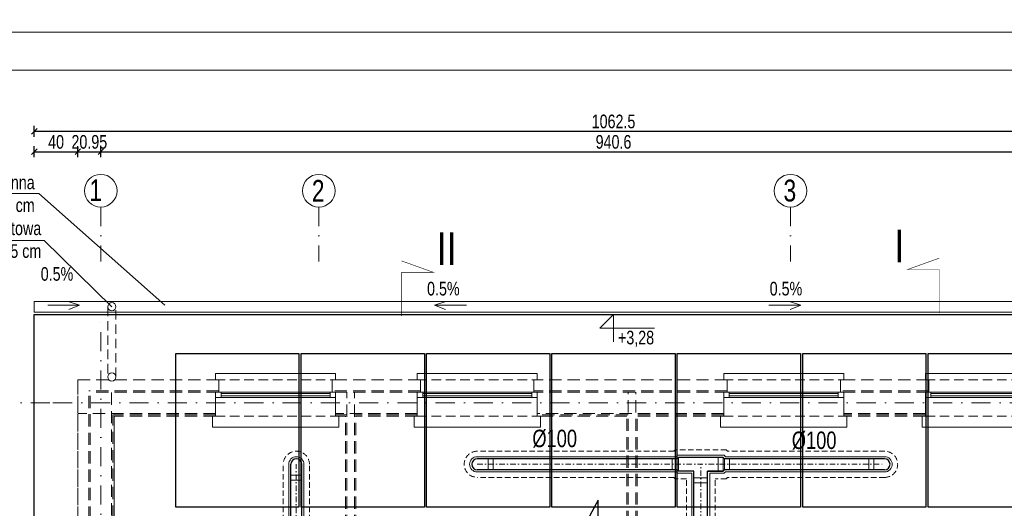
# Model space of a CAD drawing. Header units: inches. Extents: x 53031 to 98566, y -51777 to -15616.
# Tile 8 of 45: x 53529 to 54432, y -18224 to -17776. Entities that reach past the tile are written whole.
import ezdxf

# ---------------------------------------------------------------- set-up
doc = ezdxf.new("R2010")
doc.units = ezdxf.units.IN
doc.header["$MEASUREMENT"] = 0
for name, pattern in [('DASHDOT', [1, 0.5, -0.25, 0, -0.25]), ('DASHED', [0.75, 0.5, -0.25]), ('HIDDEN', [0.375, 0.25, -0.125])]:
    doc.linetypes.add(name, pattern=pattern)
doc.layers.get('0').update_dxf_attribs({"lineweight": 0})
doc.layers.get('Defpoints').update_dxf_attribs({"lineweight": 0})
for name, color, linetype, lineweight in [('--proj.wentylacja', 202, 'Continuous', 0), ('A--tabelka rysunku', 7, 'Continuous', 0), ('p-- linia przekroju I-AB', 116, 'Continuous', 40), ('p--dach', 2, 'Continuous', 30), ('p--dach-rura spustowa', 2, 'Continuous', 0), ('p--dach-rynna', 42, 'Continuous', 0), ('p--dach-ściana przer.', 251, 'Continuous', 0), ('p--fotowoltaika', 2, 'Continuous', 30), ('p--koty wysok.', 141, 'Continuous', 0), ('p--opisy dodatkowe', 62, 'Continuous', 0), ('p--osie konstr', 11, 'DASHDOT', 15), ('p--osie konstr.-NR', 1, 'DASHDOT', 15), ('p--wymiary-1-50', 5, 'Continuous', 0)]:
    doc.layers.add(name, color=color, linetype=linetype, lineweight=lineweight)
doc.styles.add('1-50', font='arial.ttf', dxfattribs={"width": 0.75, "height": 12.5})
doc.styles.get("Standard").update_dxf_attribs({"font": 'arial.ttf', "width": 0.75})
doc.dimstyles.new('1-50', dxfattribs={"dimtxt": 12.5, "dimasz": 5, "dimexe": 5, "dimexo": 5, "dimgap": 0.09, "dimtad": 0, "dimdsep": 46, "dimtxsty": '1-50', "dimblk": 'OBLIQUE', "dimcen": 0.09, "dimadec": 0, "dimazin": 0, "dimtfac": 1, "dimtdec": 4, "dimtix": 1, "dimtmove": 2, "dimatfit": 3, "dimldrblk": 'OBLIQUE', "dimfxl": 5, "dimfxlon": 1, "dimtvp": 0.7, "dimtolj": 1, "dimtzin": 0, "dimarcsym": 0})

# ---------------------------------------------------------------- blocks, each defined once
blk = doc.blocks.new('strzałka')
for q in [(-19.45, 4.13), (0, 0), (-18.87, -3.25)]:
    blk.add_line((-29.28, 0), q)
blk = doc.blocks.new('okno-110-33.15')
at = {"linetype": 'Continuous', "ltscale": 35}
for p, q in [((0, 39.15), (110, 39.15)), ((-3, -10), (113, -10))]:
    blk.add_line(p, q, dxfattribs=at)
for p, q in [((0, 39.15), (0, 33.15)), ((110, 33.15), (110, 39.15)), ((3, 33.15), (3, 21.95)), ((107, 21.95), (107, 33.15)), ((5, 21.95), (0, 21.95)), ((0, 21.95), (0, 16.95)), ((0, 21.95), (0, 0)), ((105, 21.95), (5, 21.95)), ((5, 16.95), (5, 21.95)), ((5, 20.61), (105, 20.61)), ((5, 18.45), (105, 18.45)), ((110, 21.95), (105, 21.95)), ((105, 21.95), (105, 16.95)), ((110, 0), (110, 21.95)), ((110, 16.95), (110, 21.95)), ((0, 16.95), (5, 16.95)), ((5, 16.95), (105, 16.95)), ((105, 16.95), (110, 16.95)), ((-3, 0), (-3, -10)), ((0, 0), (-3, 0)), ((110, 0), (113, 0)), ((113, 0), (113, -10))]:
    blk.add_line(p, q)
at = {"linetype": 'HIDDEN', "ltscale": 35}
for p, q in [((0, 33.15), (110, 33.15)), ((0, 0), (110, 0))]:
    blk.add_line(p, q, dxfattribs=at)
blk = doc.blocks.new('kota wykoń')
for p, q in [((0, 25), (0, 0)), ((0, 0), (-12.5, 12.5)), ((-12.5, 12.5), (37.5, 12.5))]:
    blk.add_line(p, q)
at = {"lineweight": 0}
blk.add_line((-2.5, 0), (2.5, 0), dxfattribs=at)
blk = doc.blocks.new('_OBLIQUE')
at = {"color": 0, "linetype": 'ByBlock', "lineweight": -2}
for p, q in [((-0.5, -0.5), (0.5, 0.5)), ((0, 0), (0, 0))]:
    blk.add_line(p, q, dxfattribs=at)
blk = doc.blocks.new('*D1196')
at = {"layer": 'Defpoints', "color": 0}
for p in [(54543.63, -17897.02), (53603.03, -17920.39), (54543.63, -17920.39)]:
    blk.add_point(p, dxfattribs=at)
at = {"layer": 'p--wymiary-1-50', "color": 0, "lineweight": -2}
for p, q in [((53603.03, -17902.02), (53603.03, -17892.02)), ((53603.03, -17897.02), (54543.63, -17897.02)), ((54543.63, -17902.02), (54543.63, -17892.02))]:
    blk.add_line(p, q, dxfattribs=at)
at = {"layer": 'p--wymiary-1-50', "color": 0, "lineweight": -2, "xscale": 5, "yscale": 5, "zscale": 5, "rotation": 180}
blk.add_blockref('_OBLIQUE', (53603.03, -17897.02), dxfattribs=at)
at = {"layer": 'p--wymiary-1-50', "color": 0, "lineweight": -2, "xscale": 5, "yscale": 5, "zscale": 5}
blk.add_blockref('_OBLIQUE', (54543.63, -17897.02), dxfattribs=at)
at = {"layer": 'p--wymiary-1-50', "color": 0, "insert": (54073.33, -17888.09), "char_height": 12.5, "attachment_point": 5, "style": '1-50'}
blk.add_mtext('\\A1;940.6', dxfattribs=at)
blk = doc.blocks.new('*D1197')
at = {"layer": 'Defpoints', "color": 0}
for p in [(53603.03, -17897.02), (53582.08, -17908.27), (53603.03, -17908.27)]:
    blk.add_point(p, dxfattribs=at)
at = {"layer": 'p--wymiary-1-50', "color": 0, "lineweight": -2}
for p, q in [((53582.08, -17902.02), (53582.08, -17892.02)), ((53582.08, -17897.02), (53603.03, -17897.02)), ((53603.03, -17902.02), (53603.03, -17892.02))]:
    blk.add_line(p, q, dxfattribs=at)
at = {"layer": 'p--wymiary-1-50', "color": 0, "lineweight": -2, "xscale": 5, "yscale": 5, "zscale": 5}
blk.add_blockref('_OBLIQUE', (53582.08, -17897.02), dxfattribs=at)
at = {"layer": 'p--wymiary-1-50', "color": 0, "lineweight": -2, "xscale": 5, "yscale": 5, "zscale": 5, "rotation": 180}
blk.add_blockref('_OBLIQUE', (53603.03, -17897.02), dxfattribs=at)
at = {"layer": 'p--wymiary-1-50', "color": 0, "insert": (53592.56, -17888.09), "char_height": 12.5, "attachment_point": 5, "style": '1-50'}
blk.add_mtext('\\A1;20.95', dxfattribs=at)
blk = doc.blocks.new('*D1199')
at = {"layer": 'Defpoints', "color": 0}
for p in [(53582.08, -17897.02), (53542.08, -17924.51), (53582.08, -17924.51)]:
    blk.add_point(p, dxfattribs=at)
at = {"layer": 'p--wymiary-1-50', "color": 0, "lineweight": -2}
for p, q in [((53542.08, -17902.02), (53542.08, -17892.02)), ((53542.08, -17897.02), (53582.08, -17897.02)), ((53582.08, -17902.02), (53582.08, -17892.02))]:
    blk.add_line(p, q, dxfattribs=at)
at = {"layer": 'p--wymiary-1-50', "color": 0, "lineweight": -2, "xscale": 5, "yscale": 5, "zscale": 5, "rotation": 180}
blk.add_blockref('_OBLIQUE', (53542.08, -17897.02), dxfattribs=at)
at = {"layer": 'p--wymiary-1-50', "color": 0, "lineweight": -2, "xscale": 5, "yscale": 5, "zscale": 5}
blk.add_blockref('_OBLIQUE', (53582.08, -17897.02), dxfattribs=at)
at = {"layer": 'p--wymiary-1-50', "color": 0, "insert": (53562.08, -17888.09), "char_height": 12.5, "attachment_point": 5, "style": '1-50'}
blk.add_mtext('\\A1;40', dxfattribs=at)
blk = doc.blocks.new('*D1201')
at = {"layer": 'Defpoints', "color": 0}
for p in [(54604.58, -17878.31), (53542.08, -17892.02), (54604.58, -17892.02)]:
    blk.add_point(p, dxfattribs=at)
at = {"layer": 'p--wymiary-1-50', "color": 0, "lineweight": -2}
for p, q in [((53542.08, -17883.31), (53542.08, -17873.31)), ((53542.08, -17878.31), (54604.58, -17878.31)), ((54604.58, -17883.31), (54604.58, -17873.31))]:
    blk.add_line(p, q, dxfattribs=at)
at = {"layer": 'p--wymiary-1-50', "color": 0, "lineweight": -2, "xscale": 5, "yscale": 5, "zscale": 5, "rotation": 180}
blk.add_blockref('_OBLIQUE', (53542.08, -17878.31), dxfattribs=at)
at = {"layer": 'p--wymiary-1-50', "color": 0, "lineweight": -2, "xscale": 5, "yscale": 5, "zscale": 5}
blk.add_blockref('_OBLIQUE', (54604.58, -17878.31), dxfattribs=at)
at = {"layer": 'p--wymiary-1-50', "color": 0, "insert": (54073.33, -17869.37), "char_height": 12.5, "attachment_point": 5, "style": '1-50'}
blk.add_mtext('\\A1;1062.5', dxfattribs=at)
blk = doc.blocks.new('*D1211')
at = {"layer": 'Defpoints', "color": 0}
for p in [(53448.61, -18046.19), (53542.08, -18046.19), (53582.08, -18106.19)]:
    blk.add_point(p, dxfattribs=at)
at = {"layer": 'p--wymiary-1-50', "color": 0, "lineweight": -2}
for p, q in [((53453.61, -18046.19), (53443.61, -18046.19)), ((53448.61, -18106.19), (53448.61, -18046.19)), ((53453.61, -18106.19), (53443.61, -18106.19))]:
    blk.add_line(p, q, dxfattribs=at)
at = {"layer": 'p--wymiary-1-50', "color": 0, "lineweight": -2, "xscale": 5, "yscale": 5, "zscale": 5}
for p, rotation in [((53448.61, -18046.19), 90), ((53448.61, -18106.19), 270)]:
    blk.add_blockref('_OBLIQUE', p, dxfattribs=dict(at, rotation=rotation))
at = {"layer": 'p--wymiary-1-50', "color": 0, "insert": (53439.68, -18076.19), "char_height": 12.5, "attachment_point": 5, "rotation": 90, "style": '1-50'}
blk.add_mtext('\\A1;60', dxfattribs=at)
blk = doc.blocks.new('went-wer2-poddasze')
at = {"ltscale": 35}
for p, q in [((0, 270.55), (0, 514.2)), ((0, 187), (0, 514.2)), ((0, 269.3), (0, 269.35)), ((0, 269.3), (0, 269.35))]:
    blk.add_line(p, q, dxfattribs=at)
at = {"linetype": 'DASHED', "ltscale": 10}
for p, q in [((513.48, 482.03), (333.15, 482.03)), ((513.48, 482.03), (514.73, 483.28)), ((561.53, 483.28), (514.73, 483.28)), ((562.78, 482.03), (561.53, 483.28)), ((706.7, 482.03), (562.78, 482.03)), ((155.18, 186.1), (155.18, 470.03)), ((179.18, 186.1), (179.18, 470.03)), ((513.48, 458.03), (333.15, 458.03)), ((514.73, 456.78), (513.48, 458.03)), ((524.88, 456.78), (514.73, 456.78)), ((524.88, 97.94), (524.88, 456.78)), ((551.38, 97.94), (551.38, 456.78)), ((561.53, 456.78), (551.38, 456.78)), ((561.53, 456.78), (562.78, 458.03)), ((706.7, 458.03), (562.78, 458.03)), ((-28.15, 299.51), (-2.08, 299.51)), ((-0.33, 297.76), (-2.08, 299.51)), ((-0.33, 297.76), (1.27, 297.76)), ((-0.33, 271.26), (-2.08, 269.51)), ((-0.33, 271.26), (0.52, 271.26)), ((0.52, 271.26), (0.52, 51.87)), ((-28.15, 269.51), (-2.08, 269.51)), ((27.02, 270.55), (27.02, 51.87)), ((97.22, 214.52), (97.22, 186.1)), ((119.22, 214.52), (119.22, 186.1)), ((85.03, 186.1), (97.22, 186.1)), ((119.22, 186.1), (155.18, 186.1)), ((179.18, 186.1), (189.33, 186.1)), ((179.18, 186.1), (189.33, 186.1)), ((190.58, 184.85), (189.33, 186.1)), ((190.58, 184.85), (444.91, 184.85)), ((460.46, 178.41), (515.79, 123.08)), ((32.14, 55.3), (62.57, 168.87)), ((57.33, 47.17), (87.59, 159.6)), ((190.58, 159.6), (87.59, 159.6)), ((191.83, 160.85), (190.58, 159.6)), ((191.83, 160.85), (444.08, 160.85)), ((444.08, 160.85), (498.82, 106.11)), ((92.22, 97.94), (524.88, 97.94)), ((551.38, 97.94), (562.8, 97.94)), ((564.05, 96.69), (562.8, 97.94)), ((713.08, 96.69), (564.05, 96.69)), ((729.66, 90.25), (782.58, 38.62)), ((61.04, 55.3), (67.69, 80.13)), ((562.78, 72.69), (561.53, 71.44)), ((713.08, 72.69), (562.78, 72.69)), ((713.41, 72.57), (765.82, 21.44)), ((86.64, 48.44), (92.8, 71.44)), ((92.8, 71.44), (561.53, 71.44))]:
    blk.add_line(p, q, dxfattribs=at)
at = {"lineweight": 5, "ltscale": 10}
for p, q in [((160.18, 181.1), (160.18, 470.03)), ((174.18, 181.1), (174.18, 470.03)), ((515.55, 477.03), (333.15, 477.03)), ((515.55, 477.03), (516.8, 478.28)), ((559.45, 478.28), (516.8, 478.28)), ((560.7, 477.03), (559.45, 478.28)), ((706.7, 477.03), (560.7, 477.03)), ((515.55, 463.03), (333.15, 463.03)), ((516.8, 461.78), (515.55, 463.03)), ((529.88, 461.78), (516.8, 461.78)), ((529.88, 92.94), (529.88, 461.78)), ((546.38, 92.94), (546.38, 461.78)), ((559.45, 461.78), (546.38, 461.78)), ((559.45, 461.78), (560.7, 463.03)), ((706.7, 463.03), (560.7, 463.03)), ((-33.15, 294.51), (-4.15, 294.51)), ((-2.4, 292.76), (-4.15, 294.51)), ((-2.4, 292.76), (1.27, 292.76)), ((-33.15, 274.51), (-4.15, 274.51)), ((-2.4, 276.26), (-4.15, 274.51)), ((-2.4, 276.26), (1.27, 276.26)), ((22.02, 272.01), (22.02, 51.87)), ((5.52, 270.55), (5.52, 51.87)), ((102.22, 214.52), (102.22, 181.1)), ((114.22, 214.52), (114.22, 181.1)), ((85.03, 181.1), (102.22, 181.1)), ((114.22, 181.1), (160.18, 181.1)), ((174.18, 181.1), (187.26, 181.1)), ((188.51, 179.85), (187.26, 181.1)), ((188.51, 179.85), (444.91, 179.85)), ((456.93, 174.87), (512.25, 119.55)), ((36.97, 54.01), (67.4, 167.58)), ((52.91, 49.74), (83.34, 163.31)), ((85.03, 164.6), (187.26, 164.6)), ((188.51, 165.85), (187.26, 164.6)), ((188.51, 165.85), (444.91, 165.85)), ((447.03, 164.97), (502.35, 109.65)), ((92.22, 92.94), (529.88, 92.94)), ((546.38, 92.94), (559.45, 92.94)), ((560.7, 91.69), (559.45, 92.94)), ((713.08, 91.69), (560.7, 91.69)), ((726.17, 86.67), (779.09, 35.04)), ((65.87, 54.01), (72.17, 77.54)), ((81.81, 49.74), (88.12, 73.29)), ((92.22, 76.44), (559.45, 76.44)), ((560.7, 77.69), (559.45, 76.44)), ((713.08, 77.69), (560.7, 77.69)), ((716.85, 76.2), (769.31, 25.02))]:
    blk.add_line(p, q, dxfattribs=at)
at = {"lineweight": 30}
for p, q in [((162.18, 179.1), (162.18, 470.03)), ((172.18, 179.1), (172.18, 470.03)), ((-33.15, 293.92), (-33.15, 275.1)), ((-33.15, 292.51), (-4.98, 292.51)), ((-31.15, 292.51), (-31.15, 276.51)), ((-3.23, 290.76), (-4.98, 292.51)), ((-3.23, 290.76), (1.27, 290.76)), ((-33.15, 276.51), (-4.98, 276.51)), ((-3.23, 278.26), (-4.98, 276.51)), ((-3.23, 278.26), (1.27, 278.26)), ((7.52, 272.01), (7.52, 51.87)), ((20.02, 272.01), (20.02, 51.87)), ((104.22, 214.52), (104.22, 179.1)), ((112.22, 214.52), (112.22, 179.1)), ((85.03, 179.1), (104.22, 179.1)), ((112.22, 179.1), (162.18, 179.1)), ((172.18, 179.1), (187.68, 179.1)), ((187.68, 179.1), (188.93, 177.85)), ((188.93, 177.85), (444.91, 177.85)), ((455.51, 173.46), (510.84, 118.13)), ((38.9, 53.49), (69.33, 167.06)), ((50.97, 50.25), (81.4, 163.82)), ((85.03, 166.6), (187.68, 166.6)), ((188.93, 167.85), (187.68, 166.6)), ((188.93, 167.85), (444.91, 167.85)), ((448.44, 166.39), (503.77, 111.06))]:
    blk.add_line(p, q, dxfattribs=at)
at = {"linetype": 'DASHDOT', "lineweight": 15, "ltscale": 10}
for p, q in [((167.18, 172.85), (167.18, 470.03)), ((333.15, 470.03), (706.7, 470.03)), ((538.13, 75.56), (538.13, 470.03)), ((-33.15, 284.51), (1.27, 284.51)), ((13.77, 272.01), (13.77, 47.13)), ((108.22, 214.52), (108.22, 172.85)), ((85.03, 172.85), (444.91, 172.85)), ((43.32, 45.83), (75.37, 165.44)), ((451.98, 169.92), (501.31, 120.59)), ((92.22, 84.69), (712.74, 84.69)), ((721.28, 81.66), (774.2, 30.03)), ((71.7, 43.9), (80.14, 75.4)), ((81.71, 49.76), (65.96, 53.98))]:
    blk.add_line(p, q, dxfattribs=at)
at = {"linetype": 'Continuous', "lineweight": 30, "ltscale": 10}
for p, q in [((516.38, 475.03), (333.15, 475.03)), ((516.38, 475.03), (517.63, 476.28)), ((558.63, 476.28), (517.63, 476.28)), ((559.88, 475.03), (558.63, 476.28)), ((706.7, 475.03), (559.88, 475.03)), ((516.38, 465.03), (333.15, 465.03)), ((517.63, 463.78), (516.38, 465.03)), ((531.88, 463.78), (517.63, 463.78)), ((531.88, 90.94), (531.88, 463.78)), ((544.38, 90.94), (544.38, 463.78)), ((544.38, 463.78), (558.63, 463.78)), ((558.63, 463.78), (544.38, 463.78)), ((558.63, 463.78), (559.88, 465.03)), ((706.7, 465.03), (559.88, 465.03)), ((172.18, 179.1), (187.68, 179.1)), ((92.22, 90.94), (531.88, 90.94)), ((544.38, 90.94), (558.63, 90.94)), ((558.63, 90.94), (559.88, 89.69)), ((559.88, 89.69), (713.08, 89.69)), ((724.77, 85.24), (777.69, 33.6)), ((67.8, 53.49), (74.1, 77.02)), ((79.87, 50.25), (86.18, 73.78)), ((92.22, 78.44), (542.28, 78.44)), ((92.22, 78.44), (558.63, 78.44)), ((559.88, 79.69), (558.63, 78.44)), ((559.88, 79.69), (713.08, 79.69)), ((718.23, 77.64), (770.71, 26.45))]:
    blk.add_line(p, q, dxfattribs=at)
at = {"linetype": 'Continuous', "lineweight": 20, "ltscale": 10}
for p, q in [((343.15, 475.03), (343.15, 465.03)), ((347.65, 475.03), (347.65, 465.03)), ((511.88, 465.03), (511.88, 475.03)), ((516.38, 465.03), (516.38, 475.03)), ((517.63, 463.78), (517.63, 476.28)), ((517.63, 463.78), (517.63, 476.28)), ((554.13, 463.78), (554.13, 476.28)), ((558.63, 463.78), (558.63, 476.28)), ((559.88, 465.03), (559.88, 475.03)), ((564.38, 465.03), (564.38, 475.03)), ((692.2, 475.03), (692.2, 465.03)), ((696.7, 475.03), (696.7, 465.03)), ((531.88, 457.53), (544.38, 457.53)), ((531.88, 453.03), (544.38, 453.03)), ((183.18, 179.1), (183.18, 166.6)), ((531.88, 102.97), (544.38, 102.97)), ((92.22, 78.44), (92.22, 90.94)), ((97.06, 78.35), (97.06, 90.85)), ((517.63, 90.94), (517.63, 78.44)), ((522.13, 90.94), (522.13, 78.44)), ((531.88, 98.47), (544.38, 98.47)), ((554.13, 90.94), (554.13, 78.44)), ((558.63, 90.94), (558.63, 78.44)), ((559.88, 89.69), (559.88, 79.69)), ((564.38, 89.69), (564.38, 79.69)), ((85.36, 69.35), (73.28, 72.58)), ((86.18, 73.78), (74.1, 77.02)), ((54.1, 61.94), (42.03, 65.17)), ((83, 61.94), (70.93, 65.17)), ((52.94, 57.59), (40.87, 60.82)), ((81.84, 57.59), (69.77, 60.82))]:
    blk.add_line(p, q, dxfattribs=at)
at = {"lineweight": 20}
for p, q in [((162.18, 460.03), (172.18, 460.03)), ((162.18, 455.53), (172.18, 455.53)), ((-9.48, 292.51), (-9.48, 276.51)), ((-4.98, 292.51), (-4.98, 276.51)), ((-3.23, 290.76), (-3.23, 278.26)), ((1.27, 290.76), (1.27, 278.26)), ((7.52, 272.01), (20.02, 272.01)), ((500.59, 128.39), (493.52, 121.31)), ((503.77, 125.2), (496.7, 118.13))]:
    blk.add_line(p, q, dxfattribs=at)
at = {"linetype": 'Continuous', "lineweight": 15, "ltscale": 10}
for p, q in [((104.22, 206.52), (112.22, 206.52)), ((104.22, 202.02), (112.22, 202.02)), ((85.03, 166.6), (85.03, 179.1)), ((89.53, 166.6), (89.53, 179.1)), ((92.22, 179.1), (92.22, 166.6)), ((95.72, 179.1), (95.72, 166.6)), ((120.72, 179.1), (120.72, 166.6)), ((124.22, 179.1), (124.22, 166.6)), ((146.68, 179.1), (146.68, 166.6)), ((151.18, 179.1), (151.18, 166.6)), ((183.18, 179.1), (183.18, 166.6)), ((187.68, 179.1), (187.68, 166.6)), ((187.68, 179.1), (187.68, 166.6)), ((187.68, 177.85), (187.68, 167.85)), ((188.93, 177.85), (188.93, 167.85)), ((193.43, 177.85), (193.43, 167.85)), ((80.24, 159.48), (68.17, 162.71)), ((81.4, 163.82), (69.33, 167.06))]:
    blk.add_line(p, q, dxfattribs=at)
blk.add_line((38.9, 53.49), (50.97, 50.25))
at = {"lineweight": 30}
blk.add_lwpolyline([(-35.15, 293.92), (-33.15, 293.92), (-33.15, 275.1), (-35.15, 275.1)], close=True, dxfattribs=at)
for centre in [(13.77, 51.75), (44.94, 51.87), (73.84, 51.87)]:
    blk.add_circle(centre, 6.25, dxfattribs=at)
at = {"linetype": 'Continuous', "lineweight": 30, "ltscale": 10}
blk.add_circle((73.84, 51.87), 6.25, dxfattribs=at)
at = {"linetype": 'DASHED', "ltscale": 10}
for centre, radius, start, end in [((167.18, 470.03), 12, 0, 180), ((333.15, 470.03), 12, 90, 270), ((706.7, 470.03), 12, 270, 90), ((1.27, 272.01), 25.75, 0, 90), ((108.22, 214.52), 11, 0, 180), ((85.03, 162.85), 23.25, 90, 165), ((444.91, 162.85), 22, 45, 90), ((507.3, 114.6), 12, 225, 45), ((92.22, 72.19), 25.75, 90, 165), ((712.7, 71.17), 25.53, 48.36244, 89.14036), ((713.08, 72.19), 0.5, 45, 90), ((44.94, 51.87), 13.25, 165, 345), ((73.84, 51.87), 13.25, 165, 345), ((13.77, 51.87), 13.25, 180, 0), ((774.2, 30.03), 12, 225.70718, 45.70718)]:
    blk.add_arc(centre, radius, start, end, dxfattribs=at)
at = {"lineweight": 5, "ltscale": 10}
for centre, radius, start, end in [((167.18, 470.03), 7, 0, 180), ((333.15, 470.03), 7, 90, 270), ((706.7, 470.03), 7, 270, 90), ((1.27, 272.01), 20.75, 0, 90), ((1.27, 272.01), 4.25, 0, 90), ((108.22, 214.52), 6, 0, 180), ((85.03, 162.85), 18.25, 90, 165), ((444.91, 162.85), 17, 45, 90), ((85.03, 162.85), 1.75, 90, 165), ((444.91, 162.85), 3, 45, 90), ((507.3, 114.6), 7, 225, 45), ((92.22, 72.19), 20.75, 90, 165), ((713.08, 72.19), 19.5, 45, 90), ((92.22, 72.19), 4.25, 90, 165), ((713.08, 72.19), 5.5, 45, 90), ((13.77, 51.87), 8.25, 180, 0), ((44.94, 51.87), 8.25, 165, 345), ((73.84, 51.87), 8.25, 165, 345), ((774.2, 30.03), 7, 225.70718, 45.70718)]:
    blk.add_arc(centre, radius, start, end, dxfattribs=at)
at = {"lineweight": 30}
for centre, radius, start, end in [((167.18, 470.03), 5, 0, 180), ((167.18, 470.03), 5, 0, 180), ((167.18, 470.03), 5, 0, 180), ((167.18, 470.03), 5, 0, 180), ((1.27, 272.01), 18.75, 0, 90), ((1.27, 272.01), 6.25, 0, 90), ((108.22, 214.52), 4, 0, 180), ((85.03, 162.85), 16.25, 90, 165), ((444.91, 162.85), 15, 45, 90), ((85.03, 162.85), 3.75, 90, 165), ((444.91, 162.85), 5, 45, 90), ((507.3, 114.6), 5, 225, 45), ((507.3, 114.6), 5, 225, 45), ((13.77, 51.75), 6.25, 180, 0), ((44.94, 51.87), 6.25, 165, 345)]:
    blk.add_arc(centre, radius, start, end, dxfattribs=at)
at = {"linetype": 'Continuous', "lineweight": 30, "ltscale": 10}
for centre, radius, start, end in [((333.15, 470.03), 5, 90, 270), ((706.7, 470.03), 5, 270, 90), ((92.22, 72.19), 18.75, 90, 165), ((713.08, 72.19), 17.5, 45, 90), ((92.22, 72.19), 6.25, 90, 165), ((713.08, 72.19), 7.5, 45, 90), ((73.84, 51.87), 6.25, 165, 345), ((774.2, 30.03), 5, 225.70718, 45.70718)]:
    blk.add_arc(centre, radius, start, end, dxfattribs=at)
at = {"linetype": 'DASHDOT', "lineweight": 15, "ltscale": 10}
for centre, radius, start, end in [((1.27, 272.01), 12.5, 0, 90), ((85.03, 162.85), 10, 90, 165), ((444.91, 162.85), 10, 45, 90), ((92.22, 72.19), 12.5, 90, 165), ((713.08, 72.19), 12.5, 45, 90)]:
    blk.add_arc(centre, radius, start, end, dxfattribs=at)
at = {"lineweight": 5, "char_height": 16, "attachment_point": 1}
for s, insert in [('%%C100', (383.64, 501.75)), ('%%C100', (621.58, 500.07)), ('%%C100', (320.54, 201.23)), ('%%C125', (124.52, 159.08)), ('%%C100', (648.59, 117.83)), ('%%C125', (352.05, 71.52))]:
    blk.add_mtext_dynamic_manual_height_columns(s, width=46.3342, gutter_width=12.5, heights=[0], dxfattribs=dict(at, insert=insert))
for insert, rotation in [((134.56, 321.34), 90), ((504.9, 272.31), 90), ((29.43, 175.45), 90), ((28.61, 119.87), 75)]:
    blk.add_mtext_dynamic_manual_height_columns('%%C125', width=46.3342, gutter_width=12.5, heights=[0], dxfattribs=dict(at, insert=insert, rotation=rotation))

msp = doc.modelspace()

# ---------------------------------------------------------------- linework, layer by layer
at = {"layer": 'A--tabelka rysunku', "linetype": 'Continuous'}
for points in [[(53215.894, -17787.433), (55315.894, -17787.433), (55315.894, -16302.433), (53215.894, -16302.433)], [(53215.894, -17787.433), (55315.894, -17787.433), (55315.894, -16302.433), (53215.894, -16302.433)], [(53031.039, -19272.433), (55131.039, -19272.433), (55131.039, -17787.433), (53031.039, -17787.433)], [(53031.039, -19272.433), (55131.039, -19272.433), (55131.039, -17787.433), (53031.039, -17787.433)], [(53156.039, -19237.433), (55096.039, -19237.433), (55096.039, -17822.433), (53156.039, -17822.433)]]:
    msp.add_lwpolyline(points, close=True, dxfattribs=at)
at = {"layer": 'p-- linia przekroju I-AB', "const_width": 0.5}
for points in [[(53879.006, -18047.538), (53879.006, -18007.528), (53908.033, -18007.528), (53879.006, -17997.117)], [(54372.025, -18045.005), (54372.025, -18004.995), (54342.998, -18004.995), (54372.025, -17994.583)]]:
    msp.add_lwpolyline(points, dxfattribs=at)
at = {"layer": 'p--dach', "linetype": 'Continuous', "ltscale": 35}
msp.add_lwpolyline([(54604.585, -18756.688), (53542.085, -18756.688), (53542.085, -18046.188), (54604.585, -18046.188)], close=True, dxfattribs=at)
msp.add_lwpolyline([(54059.317, -18316.466), (54059.317, -18216.466), (54045.337, -18241.575)], dxfattribs=at)
at = {"layer": 'p--dach-rura spustowa', "linetype": 'HIDDEN', "lineweight": 5, "ltscale": 35}
for p, q in [((53609.445, -18039.064), (53609.445, -18103.428)), ((53616.945, -18103.428), (53616.945, -18039.064))]:
    msp.add_line(p, q, dxfattribs=at)
at = {"layer": 'p--dach-rura spustowa', "linetype": 'Continuous', "lineweight": 0, "ltscale": 75}
for centre in [(53613.195, -18039.064), (53613.195, -18103.428)]:
    msp.add_circle(centre, 3.75, dxfattribs=at)
at = {"layer": 'p--dach-rynna', "lineweight": 5}
msp.add_lwpolyline([(53542.085, -18044.188), (54604.585, -18044.188), (54604.585, -18034.188), (53542.085, -18034.188)], close=True, dxfattribs=at)
at = {"layer": 'p--dach-ściana przer.', "linetype": 'HIDDEN', "ltscale": 45}
for p, q in [((53582.085, -18457.148), (53582.085, -18106.188)), ((53711.385, -18106.188), (53582.085, -18106.188)), ((53582.085, -18469.538), (53582.085, -18106.188)), ((53896.385, -18106.188), (53815.385, -18106.188)), ((54177.435, -18106.188), (54000.375, -18106.188)), ((54362.435, -18106.188), (54281.435, -18106.188)), ((53711.385, -18116.188), (53592.085, -18116.188)), ((53592.085, -18469.538), (53592.085, -18116.188)), ((53711.385, -18117.388), (53593.285, -18117.388)), ((53593.285, -18469.538), (53593.285, -18117.388)), ((53612.785, -18466.538), (53612.785, -18117.388)), ((53896.385, -18116.188), (53815.385, -18116.188)), ((53896.385, -18117.388), (53815.385, -18117.388)), ((53828.685, -18257.988), (53828.685, -18117.388)), ((53835.685, -18257.988), (53835.685, -18117.388)), ((54177.435, -18116.188), (54000.375, -18116.188)), ((54177.435, -18117.388), (54000.375, -18117.388)), ((54086.685, -18254.188), (54086.685, -18117.388)), ((54093.685, -18254.188), (54093.685, -18117.388)), ((54362.435, -18116.188), (54281.435, -18116.188)), ((54362.435, -18117.388), (54281.435, -18117.388)), ((53708.385, -18136.888), (53582.085, -18136.888)), ((53613.985, -18384.238), (53613.985, -18138.088)), ((53708.385, -18138.088), (53613.985, -18138.088)), ((53615.235, -18382.988), (53615.235, -18139.338)), ((53708.385, -18139.338), (53615.235, -18139.338)), ((53893.385, -18136.888), (53818.385, -18136.888)), ((53828.685, -18138.088), (53818.385, -18138.088)), ((53827.435, -18139.338), (53818.385, -18139.338)), ((53827.435, -18257.988), (53827.435, -18139.338)), ((53893.385, -18138.088), (53835.685, -18138.088)), ((53836.935, -18257.988), (53836.935, -18139.338)), ((53893.385, -18139.338), (53836.935, -18139.338)), ((54174.435, -18136.888), (54003.375, -18136.888)), ((54086.685, -18138.088), (54003.375, -18138.088)), ((54085.435, -18139.338), (54003.375, -18139.338)), ((54085.435, -18254.188), (54085.435, -18139.338)), ((54174.435, -18138.088), (54093.685, -18138.088)), ((54094.935, -18254.188), (54094.935, -18139.338)), ((54174.435, -18139.338), (54094.935, -18139.338)), ((54359.435, -18136.888), (54284.435, -18136.888)), ((54359.435, -18138.088), (54284.435, -18138.088)), ((54359.435, -18139.338), (54284.435, -18139.338))]:
    msp.add_line(p, q, dxfattribs=at)
for points in [[(53711.385, -18106.188), (53711.385, -18117.388), (53708.385, -18117.388), (53708.385, -18139.338)], [(53708.385, -18139.338), (53708.385, -18117.388), (53711.385, -18117.388), (53711.385, -18106.188)], [(53815.385, -18106.188), (53815.385, -18117.388), (53818.385, -18117.388), (53818.385, -18139.338)], [(53818.385, -18139.338), (53818.385, -18117.388), (53815.385, -18117.388), (53815.385, -18106.188)], [(53896.385, -18106.188), (53896.385, -18117.388), (53893.385, -18117.388), (53893.385, -18139.338)], [(53893.385, -18139.338), (53893.385, -18117.388), (53896.385, -18117.388), (53896.385, -18106.188)], [(54000.375, -18106.188), (54000.375, -18117.388), (54003.375, -18117.388), (54003.375, -18139.338)], [(54003.375, -18139.338), (54003.375, -18117.388), (54000.375, -18117.388), (54000.375, -18106.188)], [(54177.435, -18106.188), (54177.435, -18117.388), (54174.435, -18117.388), (54174.435, -18139.338)], [(54174.435, -18139.338), (54174.435, -18117.388), (54177.435, -18117.388), (54177.435, -18106.188)], [(54281.435, -18106.188), (54281.435, -18117.388), (54284.435, -18117.388), (54284.435, -18139.338)], [(54284.435, -18139.338), (54284.435, -18117.388), (54281.435, -18117.388), (54281.435, -18106.188)], [(54362.435, -18106.188), (54362.435, -18117.388), (54359.435, -18117.388), (54359.435, -18139.338)], [(54359.435, -18139.338), (54359.435, -18117.388), (54362.435, -18117.388), (54362.435, -18106.188)]]:
    msp.add_lwpolyline(points, dxfattribs=at)
at = {"layer": 'p--fotowoltaika', "linetype": 'Continuous', "ltscale": 35}
for points in [[(53671.835, -18081.813), (53784.835, -18081.813), (53784.835, -18222.813), (53671.835, -18222.813)], [(53786.835, -18081.813), (53899.835, -18081.813), (53899.835, -18222.813), (53786.835, -18222.813)], [(53901.835, -18081.813), (54014.835, -18081.813), (54014.835, -18222.813), (53901.835, -18222.813)], [(54016.835, -18081.813), (54129.835, -18081.813), (54129.835, -18222.813), (54016.835, -18222.813)], [(54131.835, -18081.813), (54244.835, -18081.813), (54244.835, -18222.813), (54131.835, -18222.813)], [(54246.835, -18081.813), (54359.835, -18081.813), (54359.835, -18222.813), (54246.835, -18222.813)], [(54361.835, -18081.813), (54474.835, -18081.813), (54474.835, -18222.813), (54361.835, -18222.813)]]:
    msp.add_lwpolyline(points, close=True, dxfattribs=at)
at = {"layer": 'p--opisy dodatkowe'}
for points in [[(53497.891, -17935.236), (53546.118, -17935.236), (53661.916, -18037.538)], [(53454.825, -17978.481), (53551.279, -17978.481), (53613.195, -18039.064)]]:
    msp.add_lwpolyline(points, dxfattribs=at)
at = {"layer": 'p--osie konstr', "linetype": 'DASHDOT', "ltscale": 35}
for p, q in [((53603.035, -18711.688), (53603.035, -18046.188)), ((54594.585, -18127.138), (53549.225, -18127.138))]:
    msp.add_line(p, q, dxfattribs=at)
at = {"layer": 'p--osie konstr.-NR', "linetype": 'DASHDOT', "ltscale": 35}
for p, q in [((53603.035, -17947.777), (53603.035, -17997.777)), ((53803.035, -17947.777), (53803.035, -17997.777)), ((54235.635, -17947.777), (54235.635, -17997.777)), ((53503.691, -18127.138), (53564.831, -18127.138))]:
    msp.add_line(p, q, dxfattribs=at)
at = {"layer": 'p--osie konstr.-NR', "linetype": 'Continuous', "ltscale": 35}
for centre in [(53603.035, -17932.777), (53803.035, -17932.777), (54235.635, -17932.777)]:
    msp.add_circle(centre, 15, dxfattribs=at)

# ---------------------------------------------------------------- block references
at = {"layer": '--proj.wentylacja', "linetype": 'Continuous', "ltscale": 8}
msp.add_blockref('went-wer2-poddasze', (53615.235, -18653.538), dxfattribs=at)
at = {"layer": 'p--dach-rynna', "linetype": 'Continuous', "lineweight": 0, "ltscale": 35, "rotation": 180}
for p in [(53554.37, -18037.625), (54215.864, -18037.625)]:
    msp.add_blockref('strzałka', p, dxfattribs=at)
at = {"layer": 'p--dach-rynna', "linetype": 'Continuous', "lineweight": 0, "ltscale": 35, "xscale": -1, "rotation": 180}
msp.add_blockref('strzałka', (53938.525, -18037.625), dxfattribs=at)
at = {"layer": 'p--dach-ściana przer.', "linetype": 'HIDDEN', "ltscale": 45}
for p in [(53708.385, -18139.338), (53893.385, -18139.338), (54174.435, -18139.338), (54359.435, -18139.338)]:
    msp.add_blockref('okno-110-33.15', p, dxfattribs=at)
at = {"layer": 'p--koty wysok.', "xscale": -1, "rotation": 180}
msp.add_blockref('kota wykoń', (54073.335, -18046.188), dxfattribs=at)

# ---------------------------------------------------------------- texts
at = {"layer": 'p-- linia przekroju I-AB', "char_height": 30, "width": 72.0009}
for s, insert, attachment_point in [('\\W0.8;I', (54340.012, -17998.411), 9), ('{\\W0.8;II}', (53911.019, -18000.944), 7)]:
    msp.add_mtext(s, dxfattribs=dict(at, insert=insert, attachment_point=attachment_point))
at = {"layer": 'p--koty wysok.', "insert": (54077.431, -18075.929), "char_height": 12.5, "width": 155.56197, "attachment_point": 7, "style": '1-50'}
msp.add_mtext('+3,28', dxfattribs=at)
at = {"layer": 'p--opisy dodatkowe', "char_height": 12.5, "style": '1-50'}
for s, insert, width, attachment_point in [('rynna\\PØ10 cm', (53542.444, -17918.929), 177.1707, 3), ('rura spustowa\\P%%c7,5 cm', (53548.465, -17996.607), 177.1707, 9), ('0.5%', (53577.848, -18002.78), 23.58547, 3), ('0.5%', (53902.326, -18016.264), 23.58547, 1), ('0.5%', (54246.419, -18016.264), 23.58547, 3)]:
    msp.add_mtext(s, dxfattribs=dict(at, insert=insert, width=width, attachment_point=attachment_point))
at = {"layer": 'p--osie konstr.-NR', "linetype": 'Continuous', "ltscale": 35, "char_height": 20, "width": 63.5564, "attachment_point": 9}
for s, insert in [('1', (53604.264, -17942.332)), ('2', (53808.281, -17942.906)), ('3', (54240.881, -17942.906))]:
    msp.add_mtext(s, dxfattribs=dict(at, insert=insert))

# ---------------------------------------------------------------- dimensions: what is measured, and where the dimension line sits
at = {"layer": 'p--wymiary-1-50'}
for base, p1, p2, picture, middle in [((54604.585, -17878.305), (53542.085, -17892.024), (54604.585, -17892.024), '*D1201', (54073.335, -17869.371)), ((53603.035, -17897.024), (53582.085, -17908.27), (53603.035, -17908.27), '*D1197', (53592.56, -17888.09)), ((54543.635, -17897.024), (53603.035, -17920.391), (54543.635, -17920.391), '*D1196', (54073.335, -17888.09))]:
    dim = msp.add_linear_dim(base=base, p1=p1, p2=p2, dimstyle='1-50', dxfattribs=at)
    dim.commit()
    dim.dimension.update_dxf_attribs({"geometry": picture, "text_midpoint": middle})
dim = msp.add_aligned_dim(p1=(53542.085, -17924.512), p2=(53582.085, -17924.512), distance=27.488, dimstyle='1-50', dxfattribs=at)
dim.commit()
dim.dimension.update_dxf_attribs({"geometry": '*D1199', "text_midpoint": (53562.085, -17888.09)})
dim = msp.add_linear_dim(base=(53448.615, -18046.188), p1=(53582.085, -18106.188), p2=(53542.085, -18046.188), angle=90, dimstyle='1-50', dxfattribs=at)
dim.commit()
dim.dimension.update_dxf_attribs({"geometry": '*D1211', "text_midpoint": (53439.681, -18076.188)})

doc.saveas('drawing.dxf')
